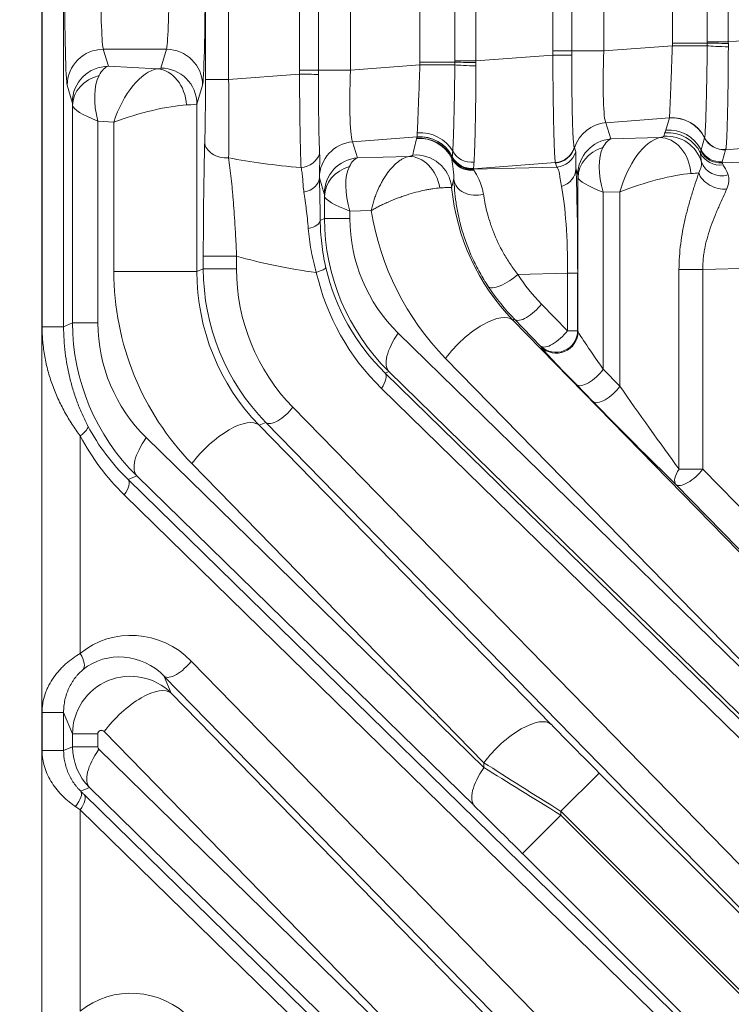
# Model space of a CAD drawing. Header units: millimetres. Extents: x 4 to 836, y 5 to 589.
# Tile 141 of 163: x 745 to 754, y 266 to 279. Entities that reach past the tile are written whole.
import ezdxf

# ---------------------------------------------------------------- set-up
doc = ezdxf.new("R2010")
doc.units = ezdxf.units.MM
doc.layers.add('1', color=7, linetype='Continuous', true_color=0xffffff)
doc.styles.add('ideas_simplex', font='simplex.shx')
doc.dimstyles.get("Standard").update_dxf_attribs({"dimtxt": 0.18, "dimasz": 0.18, "dimexe": 0.18, "dimexo": 0.0625, "dimgap": 0.09, "dimtad": 0, "dimtih": 1, "dimtoh": 1, "dimdec": 4, "dimzin": 0, "dimdsep": 46, "dimtxsty": 'Standard', "dimcen": 0.09, "dimadec": 0, "dimazin": 0, "dimtfac": 1, "dimtdec": 4, "dimtofl": 0, "dimtmove": 0, "dimatfit": 3, "dimfxl": 1, "dimtolj": 1, "dimtzin": 0, "dimarcsym": 0})

# ---------------------------------------------------------------- blocks, each defined once
blk = doc.blocks.new('_U3')
at = {"layer": '1', "color": 152, "lineweight": 13}
for p, q in [((707.442812, 308.75902), (787.573916, 308.75902)), ((726.830256, 256.097779), (787.573916, 256.097779))]:
    blk.add_line(p, q, dxfattribs=at)
at = {"layer": '1', "color": 27, "lineweight": 13}
blk.add_line((785.573916, 256.097779), (785.573916, 308.75902), dxfattribs=at)
at = {"layer": '1', "color": 87, "lineweight": 25}
for p, q in [((784.073916, 289.5309), (778.448916, 289.5309)), ((778.448916, 289.5309), (778.448916, 288.0309)), ((784.073916, 288.0309), (784.073916, 289.5309)), ((778.448916, 276.8259), (778.448916, 275.3259)), ((784.073916, 275.3259), (784.073916, 276.8259)), ((778.448916, 275.3259), (784.073916, 275.3259))]:
    blk.add_line(p, q, dxfattribs=at)
at = {"layer": '1', "color": 27, "lineweight": 18}
for points in [[(785.573916, 308.75902), (786.102897, 305.759022), (785.044935, 305.759018)], [(785.573916, 256.097779), (785.044935, 259.097777), (786.102897, 259.097781)]]:
    blk.add_solid(points, dxfattribs=at)
at = {"layer": '1', "color": 87, "linetype": 'Continuous', "lineweight": 25, "char_height": 3, "attachment_point": 7, "rotation": 90, "line_spacing_factor": 1.204819, "style": 'ideas_simplex'}
for s, insert in [('\\W1.2097;52,7', (776.607916, 276.7734)), ('\\W1.2097;2.07', (783.920416, 276.7734))]:
    blk.add_mtext(s, dxfattribs=dict(at, insert=insert))
blk = doc.blocks.new('_U7')
at = {"layer": '1', "color": 152, "lineweight": 13}
for p, q in [((727.832774, 357.09793), (811.109585, 357.09793)), ((708.853977, 241.643112), (811.109585, 241.643112))]:
    blk.add_line(p, q, dxfattribs=at)
at = {"layer": '1', "color": 27, "lineweight": 13}
blk.add_line((809.109585, 241.643112), (809.109585, 357.09793), dxfattribs=at)
at = {"layer": '1', "color": 87, "lineweight": 25}
for p, q in [((807.609585, 306.473021), (801.984585, 306.473021)), ((801.984585, 306.473021), (801.984585, 304.973021)), ((807.609585, 304.973021), (807.609585, 306.473021)), ((801.984585, 293.768021), (801.984585, 292.268021)), ((807.609585, 292.268021), (807.609585, 293.768021)), ((801.984585, 292.268021), (807.609585, 292.268021))]:
    blk.add_line(p, q, dxfattribs=at)
at = {"layer": '1', "color": 27, "lineweight": 18}
for points in [[(809.109585, 357.09793), (809.638566, 354.097932), (808.580604, 354.097928)], [(809.109585, 241.643112), (808.580604, 244.64311), (809.638566, 244.643114)]]:
    blk.add_solid(points, dxfattribs=at)
at = {"layer": '1', "color": 87, "linetype": 'Continuous', "lineweight": 25, "char_height": 3, "attachment_point": 7, "rotation": 90, "line_spacing_factor": 1.204819, "style": 'ideas_simplex'}
for s, insert in [('\\W1.1692;115,5', (800.143585, 292.230521)), ('\\W1.2097;4.55', (807.456085, 293.715521))]:
    blk.add_mtext(s, dxfattribs=dict(at, insert=insert))

msp = doc.modelspace()

# ---------------------------------------------------------------- linework, layer by layer
at = {"layer": '1', "color": 143, "linetype": 'Continuous', "lineweight": 13}
for p, q in [((744.815, 257.874), (744.815, 355.321)), ((744.819, 274.881), (744.819, 338.314)), ((745.118, 338.314), (745.118, 274.881)), ((747.081, 278.3), (747.081, 285.896)), ((747.402, 285.896), (747.402, 278.3)), ((748.383, 278.43), (748.383, 285.766)), ((748.647, 285.766), (748.647, 278.43)), ((749.088, 285.766), (749.088, 278.43)), ((750.049, 278.54), (750.049, 285.655)), ((750.533, 278.558), (750.533, 285.637)), ((750.824, 285.637), (750.824, 278.558)), ((751.889, 278.695), (751.889, 285.501)), ((752.154, 285.501), (752.154, 278.695)), ((752.594, 285.501), (752.594, 278.695)), ((753.543, 278.804), (753.543, 285.392)), ((754.027, 278.822), (754.027, 285.374)), ((754.317, 285.374), (754.317, 278.822)), ((754.027, 278.804), (753.543, 278.804)), ((754.027, 278.822), (754.317, 278.822)), ((754.317, 278.822), (755.395, 278.904)), ((745.667, 278.718), (745.738, 278.483)), ((746.541, 278.718), (745.667, 278.718)), ((746.463, 278.458), (746.541, 278.718)), ((750.824, 278.558), (751.889, 278.639)), ((751.889, 278.695), (752.154, 278.695)), ((752.594, 278.695), (752.154, 278.695)), ((752.594, 278.695), (753.543, 278.766)), ((749.088, 278.43), (750.049, 278.503)), ((750.049, 278.54), (750.533, 278.54)), ((750.533, 278.558), (750.824, 278.558)), ((745.738, 278.483), (746.414, 278.446)), ((747.402, 278.3), (748.382, 278.374)), ((748.383, 278.43), (748.647, 278.43)), ((748.647, 278.43), (749.088, 278.43)), ((747.402, 278.3), (747.081, 278.3)), ((745.238, 277.985), (745.168, 278.22)), ((747.04, 278.22), (746.963, 277.96)), ((746.963, 277.96), (746.963, 275.645)), ((745.242, 274.933), (745.242, 277.94)), ((745.592, 277.722), (745.592, 274.933)), ((745.813, 277.71), (745.592, 277.722)), ((745.813, 275.645), (745.813, 277.71)), ((753.503, 277.77), (752.624, 277.703)), ((752.624, 277.703), (752.693, 277.479)), ((753.453, 277.6), (753.502, 277.768)), ((753.427, 277.514), (753.441, 277.565)), ((750.01, 277.506), (749.118, 277.439)), ((749.118, 277.439), (749.185, 277.218)), ((752.693, 277.479), (753.371, 277.497)), ((753.94, 277.326), (753.989, 277.493)), ((755.43, 277.416), (754.281, 277.329)), ((752.188, 277.354), (752.205, 277.298)), ((754.281, 277.329), (754.233, 277.162)), ((749.185, 277.218), (749.897, 277.236)), ((751.924, 277.151), (750.789, 277.065)), ((751.943, 277.089), (751.926, 277.145)), ((754.229, 277.149), (755.502, 277.183)), ((750.787, 277.058), (751.943, 277.089)), ((752.234, 276.982), (752.209, 277.063)), ((748.726, 276.721), (748.659, 276.942)), ((752.237, 274.814), (752.237, 276.944)), ((752.818, 276.746), (752.587, 276.74)), ((752.587, 276.74), (752.587, 274.292)), ((752.818, 274.057), (752.818, 276.746)), ((748.73, 276.377), (748.73, 276.683)), ((749.374, 276.487), (749.08, 276.479)), ((749.08, 276.479), (749.08, 276.377)), ((748.669, 276.352), (748.73, 276.377)), ((748.73, 276.377), (749.08, 276.377)), ((747.051, 275.858), (747.511, 275.858)), ((747.051, 275.682), (747.051, 275.858)), ((747.511, 275.858), (747.511, 275.682)), ((746.963, 275.645), (745.813, 275.645)), ((746.963, 275.645), (747.051, 275.682)), ((747.511, 275.682), (747.051, 275.682)), ((753.635, 272.912), (753.635, 275.671)), ((753.635, 275.671), (753.963, 275.671)), ((755.651, 275.715), (753.963, 275.671)), ((753.963, 275.671), (753.963, 272.912)), ((752.092, 275.621), (751.404, 275.603)), ((752.092, 274.826), (752.092, 275.621)), ((752.092, 275.621), (752.232, 275.621)), ((752.232, 275.621), (752.232, 274.826)), ((751.732, 275.195), (752.092, 274.826)), ((751.36, 274.983), (751.335, 274.972)), ((751.335, 274.972), (755.305, 270.909)), ((751.72, 274.614), (751.36, 274.983)), ((744.819, 274.881), (745.118, 274.881)), ((745.118, 274.881), (745.242, 274.933)), ((745.242, 274.933), (745.592, 274.933)), ((752.092, 274.826), (752.232, 274.826)), ((752.232, 274.826), (752.237, 274.814)), ((749.749, 274.792), (755.45, 269.224)), ((751.725, 274.602), (751.72, 274.614)), ((755.45, 269.28), (750.405, 274.442)), ((752.587, 274.292), (752.818, 274.057)), ((749.619, 274.261), (749.568, 274.24)), ((749.568, 274.24), (758.204, 265.806)), ((755.319, 268.694), (749.619, 274.261)), ((758.152, 265.594), (749.516, 274.028)), ((752.446, 273.844), (752.215, 274.08)), ((748.289, 273.768), (758.152, 263.675)), ((747.917, 273.556), (747.823, 273.518)), ((747.823, 273.518), (751.865, 269.381)), ((757.78, 263.463), (747.917, 273.556)), ((745.348, 273.37), (745.348, 270.362)), ((746.261, 273.347), (750.935, 268.782)), ((750.935, 268.851), (746.893, 272.987)), ((746.131, 272.817), (746.009, 272.766)), ((750.805, 268.252), (746.131, 272.817)), ((753.635, 272.912), (753.963, 272.912)), ((753.963, 272.912), (755.651, 271.184)), ((746.009, 272.766), (758.204, 260.856)), ((755.279, 270.972), (753.591, 272.7)), ((758.152, 260.644), (745.957, 272.554)), ((746.883, 270.257), (755.08, 261.869)), ((754.708, 261.657), (746.511, 270.045)), ((746.511, 270.045), (746.608, 269.811)), ((746.608, 269.811), (751.865, 264.432)), ((744.819, 269.547), (745.118, 269.547)), ((744.819, 269.021), (744.819, 269.547)), ((745.242, 269.249), (745.118, 269.547)), ((745.118, 269.547), (745.118, 269.021)), ((745.242, 269.249), (745.592, 269.249)), ((745.242, 269.072), (745.242, 269.249)), ((745.592, 269.249), (745.592, 269.072)), ((750.935, 263.901), (745.678, 269.281)), ((744.819, 269.021), (745.118, 269.021)), ((745.118, 269.021), (745.242, 269.072)), ((745.242, 269.072), (745.592, 269.072)), ((745.607, 269.037), (750.935, 263.832)), ((750.935, 268.782), (750.935, 268.851)), ((752.531, 268.708), (752.001, 268.178)), ((752.531, 268.708), (757.788, 263.451)), ((745.476, 268.507), (745.354, 268.456)), ((750.805, 263.302), (745.476, 268.507)), ((753.535, 260.203), (745.348, 268.199)), ((745.348, 268.199), (745.348, 265.412)), ((752.001, 268.178), (752.001, 268.123)), ((758.083, 262.096), (752.001, 268.178)), ((751.471, 267.593), (752.001, 268.123)), ((752.001, 268.123), (758.083, 262.041)), ((758.212, 260.851), (751.471, 267.593))]:
    msp.add_line(p, q, dxfattribs=at)
at = {"layer": '1', "color": 143, "linetype": 'Continuous', "lineweight": 18}
msp.add_line((745.4, 268.411), (753.587, 260.415), dxfattribs=at)
at = {"layer": '1', "color": 143, "linetype": 'Continuous', "lineweight": 13}
for centre, major_axis, ratio, start_param, end_param in [((745.171, 279.714), (0, -1.5), 0.026186, 4.712389, 6.195919), ((745.671, 279.714), (0, -1), 0.039279, 4.712389, 6.195919), ((746.537, 279.714), (0, -1), 0.039279, 0.087266, 1.570796), ((747.037, 279.714), (0, -1.5), 0.026186, 0.087266, 1.570796), ((754.296, 278.804), (-0.3, 0.002), 0.014605, 0.454447, 1.641843), ((745.667, 278.22), (-0.479, -0.143), 0.995856, 4.422707, 5.991222), ((746.541, 278.22), (-0.479, 0.143), 0.995856, 3.433556, 5.002071), ((751.868, 278.639), (-0.3, 0.004), 0.000932, 3.454247, 4.642582), ((752.668, 278.706), (-0.038, -1.006), 0.073389, 4.726012, 6.204078), ((753.578, 278.766), (-0.5, -0.001), 0.000077, 3.59751, 4.782202), ((754.296, 278.767), (-0.3, 0.006), 0.044184, 0.456381, 1.644893), ((750.084, 278.503), (0.5, 0.001), 0.000077, 0.455917, 1.640609), ((750.803, 278.54), (-0.3, 0.002), 0.014605, 0.454447, 1.641843), ((750.802, 278.503), (-0.3, 0.006), 0.044184, 0.456381, 1.644893), ((745.738, 277.985), (0.479, 0.143), 0.995856, 1.281115, 2.84963), ((745.737, 277.736), (-0.025, -0.75), 0.344332, 3.237443, 3.751994), ((746.213, 277.71), (-0.306, -0.723), 0.478289, 3.414946, 4.911933), ((746.213, 278.459), (-0.25, 0), 0.087489, 2.505603, 3.115413), ((746.414, 277.948), (0.059, -0.497), 0.802499, 1.475989, 2.994994), ((746.463, 277.96), (0.479, -0.143), 0.995856, 0.291963, 1.860478), ((748.362, 278.374), (-0.3, 0.004), 0.000932, 3.454247, 4.642582), ((749.162, 278.441), (-0.038, -1.006), 0.073389, 4.726012, 6.204078), ((745.741, 277.94), (0.499, 0.022), 0.864178, 1.798159, 3.089547), ((745.991, 277.722), (-0.254, 0.751), 0.483887, 0.426364, 1.4088), ((747.05, 278.304), (0, 1.203), 0.026128, 3.902605, 4.709108), ((747.349, 278.304), (-0.023, 1.503), 0.034806, 3.902736, 4.709239), ((745.237, 277.736), (0, 0.25), 0.031404, 5.663725, 6.178276), ((746.213, 277.961), (-0.75, 0), 0.029163, 2.505603, 3.115413), ((745.991, 277.722), (-0.749, 0.229), 0.170757, 0.078247, 1.060683), ((746.213, 277.71), (-0.749, -0.207), 0.157833, 3.733955, 5.230942), ((752.665, 277.207), (-0.478, -0.146), 0.996014, 4.49794, 5.68434), ((753.543, 277.271), (-0.48, 0.14), 0.995643, 3.889417, 5.075773), ((753.543, 277.273), (-0.479, 0.144), 0.995612, 3.899122, 5.085129), ((750.06, 277.094), (0.499, -0.036), 0.938818, 0.547264, 1.733597), ((753.482, 277.068), (0.48, -0.14), 0.995643, 0.730359, 1.93418), ((753.494, 277.104), (-0.48, 0.14), 0.995643, 3.889373, 5.075773), ((747.371, 277.433), (0.3, -0.008), 0.722159, 3.179445, 4.834687), ((749.158, 276.942), (0.478, 0.146), 0.996014, 1.356348, 2.843741), ((753.454, 277.605), (-2.573, -3.534), 0.711936, 5.221056, 5.279013), ((750.044, 276.988), (0.484, -0.124), 0.995743, 0.710839, 1.90235), ((750.045, 276.991), (0.482, -0.133), 0.995688, 0.731205, 1.92025), ((750.051, 277.01), (0.485, -0.123), 0.995093, 0.714697, 1.900657), ((750.051, 277.009), (0.481, -0.135), 0.995673, 0.739027, 1.924991), ((752.734, 276.982), (0.478, 0.146), 0.996014, 1.356348, 2.843741), ((752.733, 276.733), (-0.012, 0.75), 0.344743, 0.106674, 0.57782), ((753.217, 276.746), (-0.267, -0.744), 0.48275, 3.43054, 4.884123), ((753.177, 277.494), (-0.25, -0.021), 0.087194, 2.455026, 3.10824), ((753.412, 277), (-0.093, 0.491), 0.77245, 4.566424, 6.145514), ((753.467, 277.018), (0.48, -0.14), 0.995643, 0.571952, 1.93418), ((754.257, 277.628), (-0.292, 0.068), 0.995069, 0.693593, 1.88023), ((754.257, 277.627), (-0.288, 0.084), 0.995643, 0.74778, 1.93418), ((754.258, 277.629), (-0.297, 0.044), 0.993716, 0.611983, 1.798874), ((749.991, 276.758), (0.49, -0.101), 0.995869, 0.303204, 1.855151), ((750.769, 277.435), (-0.299, 0.017), 0.935903, 0.533754, 1.720236), ((751.899, 277.449), (-0.268, -0.136), 0.995564, 1.18467, 2.373815), ((751.902, 277.443), (-0.287, -0.088), 0.996014, 1.356348, 2.542747), ((751.919, 277.387), (-0.287, -0.088), 0.996014, 1.356348, 2.542747), ((752.737, 276.944), (0.499, 0.024), 0.878584, 1.845316, 3.086754), ((752.987, 276.74), (-0.292, 0.731), 0.480074, 0.398667, 1.381103), ((754.203, 277.412), (-0.298, -0.034), 0.982269, 0.338228, 1.604787), ((754.204, 277.447), (-0.284, 0.098), 0.995471, 0.795333, 1.981733), ((754.208, 277.46), (-0.288, 0.084), 0.995643, 0.74778, 1.93418), ((751.271, 278.6), (-5.474, -0.489), 0.272631, 0.761648, 0.99519), ((748.374, 277.34), (-0.299, -0.018), 0.865443, 1.618775, 2.80586), ((749.226, 276.721), (0.478, 0.146), 0.996014, 1.356348, 2.843741), ((749.225, 276.472), (-0.012, 0.75), 0.344743, 0.106674, 0.57782), ((749.938, 276.74), (0.095, -0.491), 0.78085, 1.54186, 3.001624), ((750.761, 277.34), (0.3, 0.007), 0.98984, 3.578323, 4.803505), ((750.761, 277.346), (0.3, -0.013), 0.991805, 3.647782, 4.860853), ((750.763, 277.356), (0.288, -0.085), 0.995635, 3.891813, 5.078213), ((750.765, 277.367), (0.298, -0.033), 0.992902, 3.718241, 4.90519), ((750.765, 277.366), (0.298, -0.037), 0.993647, 3.731323, 4.918266), ((750.764, 277.363), (-0.288, 0.083), 0.995657, 0.743635, 1.930035), ((754.234, 277.244), (-0.296, -0.051), 0.915327, 0.125659, 1.692709), ((749.229, 276.683), (0.499, 0.024), 0.878584, 1.845316, 3.086754), ((749.479, 276.479), (-0.292, 0.731), 0.480074, 0.398667, 1.381103), ((751.909, 277.063), (-0.3, -0.013), 0.858349, 1.869708, 3.09055), ((752.176, 275.595), (-0.001, -1.801), 0.031454, 1.585671, 2.524386), ((753.217, 276.746), (-0.749, -0.223), 0.167328, 3.77126, 5.224842), ((753.217, 276.998), (-0.75, -0.02), 0.029238, 2.461402, 2.739118), ((754.184, 277.008), (-0.275, 0.121), 0.688049, 0.568972, 2.263536), ((748.358, 276.945), (-0.3, -0.008), 0.714578, 1.843542, 3.104165), ((748.662, 278.441), (0, -1.504), 0.026223, 6.177312, 6.197691), ((753.495, 277.109), (-2.322, -3.107), 0.675351, 5.232963, 5.26677), ((750.819, 276.943), (0.3, 0.008), 0.813973, 3.187775, 5.062913), ((752.233, 276.733), (0, -0.25), 0.031454, 2.568107, 3.039253), ((752.987, 276.74), (-0.749, 0.213), 0.16115, 0.071877, 1.054313), ((753.415, 277.076), (-0.564, 2.949), 0.978608, 1.475754, 2.162892), ((751.876, 275.595), (-0.01, -1.501), 0.144199, 1.589559, 2.528275), ((748.725, 276.472), (0, -0.25), 0.031454, 2.568107, 3.039253), ((749.479, 276.479), (-0.749, 0.213), 0.16115, 0.071877, 1.054313), ((753.015, 277.076), (-0.71, 3.685), 0.98281, 1.54144, 2.162404), ((748.369, 276.352), (-0.3, -0.004), 0.431916, 2.030565, 3.112565), ((751.768, 276.394), (-2.979, -0.605), 0.986374, 6.085419, 6.870533), ((751.368, 276.394), (-2.243, -0.46), 0.981792, 6.084484, 6.869598), ((750.472, 278.6), (-5.359, -0.61), 0.555322, 0.923637, 1.154563), ((749.504, 275.621), (-0.71, 3.685), 0.98281, 1.377289, 2.162404), ((749.903, 275.621), (-0.564, 2.949), 0.978608, 1.377778, 2.162892), ((750.008, 275.665), (-0.57, 2.947), 0.984491, 1.376954, 2.162069), ((750.168, 275.665), (-0.511, 2.653), 0.98281, 1.377289, 2.162404), ((748.455, 275.632), (0.292, 0.067), 0.139135, 5.25878, 6.254992), ((751.73, 276.378), (-2.996, -0.616), 0.97997, 0.022016, 0.586215), ((751.89, 276.378), (-3.29, -0.675), 0.981792, 0.022214, 0.586413), ((751.244, 275.603), (0.251, 0.165), 0.326637, 3.170991, 5.174313), ((753.611, 277.091), (-0.511, 2.653), 0.98281, 1.967326, 2.162404), ((753.452, 277.091), (-0.57, 2.947), 0.984491, 1.966991, 2.162069), ((751.572, 275.195), (0.215, 0.21), 0.402972, 3.170199, 5.103517), ((750.805, 274.442), (-0.536, -0.524), 0.402972, 3.170199, 5.103517), ((748.28, 274.949), (-2.979, -0.605), 0.986374, 6.085419, 6.870533), ((747.88, 274.949), (-2.243, -0.46), 0.981792, 6.084484, 6.869598), ((751.932, 274.826), (-0.277, -0.115), 0.997667, 0.393526, 2.748067), ((751.932, 274.826), (-0.215, -0.21), 0.402972, 0.028606, 1.961924), ((750.149, 274.792), (0.524, 0.537), 0.410893, 1.952429, 3.112876), ((751.937, 274.814), (-0.277, -0.115), 0.997667, 0.393526, 2.748067), ((752.987, 273.766), (-0.75, 1.051), 0.017505, 0.050704, 1.03314), ((752.775, 273.553), (-1.05, 1.051), 0.01851, 0.0447, 1.027137), ((752.427, 274.292), (-0.215, -0.21), 0.402972, 0.028606, 1.961924), ((749.356, 274.028), (0.21, 0.215), 0.410893, 5.094022, 6.254469), ((752.658, 274.057), (-0.215, -0.21), 0.402972, 0.028606, 1.961924), ((753.217, 273.53), (-0.75, 1.051), 0.017505, 1.03314, 2.186692), ((748.129, 273.768), (0.215, 0.21), 0.402972, 3.170199, 5.103517), ((753.005, 273.318), (-1.05, 1.051), 0.01851, 1.027137, 2.180688), ((745.188, 273.37), (-0.265, -0.14), 0.281662, 2.061936, 3.112164), ((748.171, 274.904), (-2.996, -0.616), 0.97997, 0.277347, 0.586215), ((747.293, 272.987), (-0.536, -0.524), 0.402972, 3.170199, 5.103517), ((748.331, 274.904), (-3.29, -0.675), 0.981792, 0.277545, 0.586413), ((746.661, 273.347), (0.524, 0.537), 0.410893, 1.952429, 3.112876), ((753.803, 272.912), (-0.209, -0.215), 0.433312, 5.112171, 6.254136), ((753.803, 272.912), (0.215, 0.21), 0.402972, 3.170199, 5.103517), ((745.797, 272.554), (-0.21, -0.215), 0.410893, 1.952429, 3.112876), ((746.094, 269.509), (-0.922, 0.663), 0.956601, 4.531368, 6.04417), ((745.188, 270.362), (-0.193, 0.23), 0.434741, 3.213233, 4.362835), ((745.934, 269.509), (-0.674, 0.495), 0.940695, 4.534045, 6.046848), ((746.724, 270.257), (0.215, 0.21), 0.402972, 3.170199, 5.103517), ((746.042, 269.247), (-0.784, 0.164), 0.997285, 4.133421, 6.487962), ((746.078, 269.281), (-0.536, -0.524), 0.402972, 3.170199, 5.103517), ((751.335, 268.851), (-0.536, -0.524), 0.402972, 3.170199, 5.103517), ((752.531, 268.754), (-1.25, 1.251), 0.01851, 1.027137, 1.589317), ((745.642, 269.247), (-0.0419, 0.0301), 0.956601, 4.531368, 6.88591), ((746.042, 269.072), (-0.795, -0.091), 0.999179, 6.169152, 6.954266), ((746.006, 269.037), (-0.524, -0.537), 0.410893, 5.094022, 6.254469), ((745.642, 269.072), (-0.0499, -0.0102), 0.981792, 6.084484, 6.869598), ((752.001, 268.224), (-2, 1.25), 0.016642, 1.019021, 1.581201), ((751.335, 268.782), (0.524, 0.537), 0.410893, 1.952429, 3.112876), ((752.001, 268.077), (-2, 1.25), 0.016642, 4.722794, 5.284974), ((745.142, 268.244), (0.21, 0.214), 0.353168, 5.045722, 6.255202), ((745.027, 268.806), (-0.7, 0.7), 0.01851, 2.075625, 2.151497), ((745.188, 268.199), (0.21, 0.215), 0.410893, 5.094022, 6.254469), ((744.815, 268.594), (-1, 0.7), 0.017395, 2.069287, 2.145159), ((751.471, 267.546), (-1.25, 1.251), 0.01851, 4.730909, 5.29309), ((746.094, 264.559), (-0.922, 0.663), 0.956601, 4.531368, 6.04417)]:
    msp.add_ellipse(centre, major_axis=major_axis, ratio=ratio, start_param=start_param, end_param=end_param, dxfattribs=at)
for points in [[(753.543, 278.766), (753.543, 278.779), (753.543, 278.791), (753.543, 278.804)], [(754.027, 278.804), (754.027, 278.81), (754.027, 278.816), (754.027, 278.822)], [(754.027, 278.767), (754.027, 278.779), (754.027, 278.792), (754.027, 278.804)], [(754.317, 278.822), (754.318, 278.815), (754.318, 278.807), (754.318, 278.799)], [(754.318, 278.799), (754.318, 278.784), (754.318, 278.769), (754.318, 278.753)], [(751.889, 278.639), (751.889, 278.657), (751.889, 278.676), (751.889, 278.695)], [(752.154, 278.695), (752.154, 278.675), (752.154, 278.655), (752.153, 278.635)], [(750.049, 278.503), (750.049, 278.515), (750.049, 278.528), (750.049, 278.54)], [(750.533, 278.54), (750.533, 278.546), (750.533, 278.552), (750.533, 278.558)], [(750.533, 278.503), (750.533, 278.515), (750.533, 278.528), (750.533, 278.54)], [(750.824, 278.558), (750.824, 278.551), (750.824, 278.543), (750.824, 278.536)], [(750.824, 278.536), (750.824, 278.52), (750.824, 278.505), (750.824, 278.49)], [(748.382, 278.374), (748.383, 278.393), (748.383, 278.411), (748.383, 278.43)], [(748.647, 278.43), (748.647, 278.41), (748.647, 278.39), (748.647, 278.37)], [(753.502, 277.768), (753.502, 277.768), (753.502, 277.769), (753.503, 277.77)], [(750.01, 277.506), (750.01, 277.51), (750.011, 277.524), (750.012, 277.548), (750.012, 277.562)], [(753.441, 277.565), (753.443, 277.571), (753.447, 277.582), (753.451, 277.594), (753.453, 277.6)], [(750.004, 277.484), (750.004, 277.485), (750.005, 277.487), (750.005, 277.488)], [(750.005, 277.488), (750.006, 277.494), (750.008, 277.5), (750.01, 277.506)], [(750.01, 277.506), (750.01, 277.506), (750.01, 277.506), (750.01, 277.506)], [(753.989, 277.494), (753.989, 277.495), (753.989, 277.495), (753.99, 277.496)], [(753.989, 277.493), (753.989, 277.493), (753.989, 277.494), (753.989, 277.494)], [(750.497, 277.233), (750.498, 277.239), (750.5, 277.257), (750.502, 277.288), (750.503, 277.307)], [(752.186, 277.361), (752.186, 277.359), (752.187, 277.356), (752.188, 277.354)], [(753.932, 277.283), (753.932, 277.296), (753.934, 277.306), (753.936, 277.314)], [(753.936, 277.314), (753.938, 277.318), (753.939, 277.322), (753.94, 277.326)], [(754.282, 277.33), (754.282, 277.33), (754.281, 277.329), (754.281, 277.329)], [(754.282, 277.332), (754.282, 277.331), (754.282, 277.331), (754.282, 277.33)], [(750.492, 277.208), (750.492, 277.21), (750.492, 277.211), (750.493, 277.213)], [(750.493, 277.213), (750.493, 277.216), (750.494, 277.22), (750.495, 277.223)], [(750.495, 277.223), (750.495, 277.225), (750.496, 277.227), (750.497, 277.23)], [(750.497, 277.232), (750.497, 277.232), (750.497, 277.233), (750.497, 277.233)], [(750.497, 277.23), (750.497, 277.23), (750.497, 277.231), (750.497, 277.232)], [(751.926, 277.145), (751.925, 277.147), (751.925, 277.149), (751.924, 277.151)], [(754.233, 277.162), (754.231, 277.158), (754.23, 277.153), (754.229, 277.149)], [(754.229, 277.149), (754.232, 277.143), (754.238, 277.133), (754.246, 277.12)], [(750.789, 277.065), (750.788, 277.063), (750.787, 277.061), (750.787, 277.058)], [(750.787, 277.058), (750.788, 277.056), (750.79, 277.053), (750.793, 277.05)], [(750.79, 277.069), (750.79, 277.067), (750.789, 277.066), (750.789, 277.065)], [(750.793, 277.05), (750.794, 277.048), (750.794, 277.047), (750.795, 277.045)]]:
    msp.add_open_spline(points, degree=3, dxfattribs=at)
for points, knots in [([(751.924, 277.151), (751.923, 277.153), (751.923, 277.155), (751.922, 277.162), (751.921, 277.165), (751.92, 277.178), (751.919, 277.188), (751.916, 277.225), (751.914, 277.257), (751.912, 277.308), (751.911, 277.319), (751.91, 277.342), (751.909, 277.377), (751.907, 277.441), (751.905, 277.5), (751.903, 277.562), (751.902, 277.594), (751.9, 277.697), (751.899, 277.771), (751.896, 277.888), (751.896, 277.928), (751.895, 277.99), (751.895, 278.011), (751.894, 278.053), (751.894, 278.075), (751.892, 278.183), (751.891, 278.271), (751.89, 278.407), (751.89, 278.453), (751.889, 278.522), (751.889, 278.546), (751.889, 278.592), (751.889, 278.616), (751.889, 278.639)], [0, 0, 0, 0, 0.03125, 0.03125, 0.0625, 0.0625, 0.125, 0.125, 0.25, 0.25, 0.28125, 0.28125, 0.3125, 0.375, 0.4375, 0.4375, 0.5, 0.5, 0.625, 0.625, 0.6875, 0.6875, 0.71875, 0.71875, 0.75, 0.75, 0.875, 0.875, 0.9375, 0.9375, 0.96875, 0.96875, 1, 1, 1, 1]), ([(752.153, 278.635), (752.153, 278.615), (752.153, 278.595), (752.153, 278.556), (752.153, 278.536), (752.153, 278.477), (752.152, 278.438), (752.152, 278.323), (752.153, 278.248), (752.153, 278.156), (752.153, 278.138), (752.154, 278.102), (752.154, 278.049), (752.155, 277.997), (752.156, 277.898), (752.158, 277.835), (752.161, 277.719), (752.162, 277.666), (752.165, 277.595), (752.166, 277.573), (752.168, 277.541), (752.168, 277.531), (752.169, 277.512), (752.17, 277.503), (752.173, 277.458), (752.175, 277.43), (752.179, 277.396), (752.18, 277.387), (752.182, 277.375), (752.183, 277.372), (752.184, 277.366), (752.185, 277.363), (752.186, 277.361)], [0, 0, 0, 0, 0.03125, 0.03125, 0.0625, 0.0625, 0.125, 0.125, 0.25, 0.25, 0.28125, 0.28125, 0.3125, 0.375, 0.375, 0.5, 0.5, 0.625, 0.625, 0.6875, 0.6875, 0.71875, 0.71875, 0.75, 0.75, 0.875, 0.875, 0.9375, 0.9375, 0.96875, 0.96875, 1, 1, 1, 1]), ([(753.503, 277.77), (753.503, 277.775), (753.504, 277.786), (753.505, 277.811), (753.506, 277.821), (753.507, 277.837), (753.507, 277.843), (753.508, 277.856), (753.508, 277.862), (753.509, 277.897), (753.511, 277.929), (753.513, 277.985), (753.514, 278.004), (753.515, 278.036), (753.516, 278.046), (753.517, 278.068), (753.517, 278.08), (753.519, 278.137), (753.521, 278.186), (753.524, 278.251), (753.524, 278.264), (753.525, 278.291), (753.526, 278.305), (753.528, 278.347), (753.529, 278.375), (753.532, 278.461), (753.534, 278.52), (753.537, 278.611), (753.538, 278.642), (753.541, 278.704), (753.542, 278.735), (753.543, 278.766)], [0, 0, 0, 0, 0.125, 0.125, 0.1875, 0.1875, 0.21875, 0.21875, 0.25, 0.25, 0.375, 0.375, 0.4375, 0.4375, 0.46875, 0.46875, 0.5, 0.5, 0.625, 0.625, 0.65625, 0.65625, 0.6875, 0.6875, 0.75, 0.75, 0.875, 0.875, 0.9375, 0.9375, 1, 1, 1, 1]), ([(753.99, 277.496), (753.991, 277.504), (753.993, 277.519), (753.996, 277.552), (753.996, 277.564), (753.998, 277.586), (753.998, 277.593), (753.999, 277.609), (754, 277.618), (754.002, 277.662), (754.004, 277.703), (754.006, 277.774), (754.007, 277.799), (754.009, 277.852), (754.01, 277.88), (754.012, 277.967), (754.014, 278.029), (754.016, 278.129), (754.017, 278.163), (754.018, 278.216), (754.018, 278.234), (754.019, 278.27), (754.019, 278.288), (754.021, 278.379), (754.022, 278.454), (754.024, 278.57), (754.025, 278.609), (754.026, 278.687), (754.026, 278.727), (754.027, 278.767)], [0, 0, 0, 0, 0.125, 0.125, 0.1875, 0.1875, 0.21875, 0.21875, 0.25, 0.25, 0.375, 0.375, 0.4375, 0.4375, 0.5, 0.5, 0.625, 0.625, 0.6875, 0.6875, 0.71875, 0.71875, 0.75, 0.75, 0.875, 0.875, 0.9375, 0.9375, 1, 1, 1, 1]), ([(754.318, 278.753), (754.318, 278.665), (754.317, 278.577), (754.316, 278.449), (754.316, 278.406), (754.315, 278.343), (754.315, 278.323), (754.315, 278.281), (754.315, 278.26), (754.313, 278.158), (754.312, 278.08), (754.31, 277.97), (754.309, 277.934), (754.308, 277.882), (754.308, 277.864), (754.307, 277.831), (754.307, 277.814), (754.305, 277.733), (754.303, 277.674), (754.3, 277.595), (754.299, 277.57), (754.297, 277.524), (754.296, 277.502), (754.293, 277.442), (754.291, 277.41), (754.288, 277.372), (754.287, 277.362), (754.285, 277.348), (754.284, 277.345), (754.283, 277.338), (754.283, 277.335), (754.282, 277.332)], [0, 0, 0, 0, 0.125, 0.125, 0.1875, 0.1875, 0.21875, 0.21875, 0.25, 0.25, 0.375, 0.375, 0.4375, 0.4375, 0.46875, 0.46875, 0.5, 0.5, 0.625, 0.625, 0.6875, 0.6875, 0.75, 0.75, 0.875, 0.875, 0.9375, 0.9375, 0.96875, 0.96875, 1, 1, 1, 1]), ([(750.012, 277.562), (750.013, 277.58), (750.014, 277.601), (750.016, 277.638), (750.017, 277.651), (750.018, 277.679), (750.019, 277.694), (750.021, 277.741), (750.022, 277.775), (750.024, 277.83), (750.025, 277.849), (750.026, 277.889), (750.027, 277.909), (750.03, 277.972), (750.031, 278.015), (750.034, 278.084), (750.035, 278.107), (750.037, 278.154), (750.037, 278.178), (750.04, 278.251), (750.044, 278.35), (750.047, 278.451), (750.049, 278.503)], [0, 0, 0, 0, 0.125, 0.125, 0.1875, 0.1875, 0.25, 0.25, 0.375, 0.375, 0.4375, 0.4375, 0.5, 0.5, 0.625, 0.625, 0.6875, 0.6875, 0.75, 0.75, 0.875, 1, 1, 1, 1]), ([(750.503, 277.307), (750.505, 277.33), (750.508, 277.384), (750.511, 277.455), (750.513, 277.514), (750.513, 277.535), (750.515, 277.578), (750.516, 277.601), (750.518, 277.671), (750.519, 277.72), (750.521, 277.8), (750.522, 277.827), (750.523, 277.883), (750.524, 277.911), (750.525, 277.998), (750.527, 278.058), (750.528, 278.15), (750.529, 278.181), (750.53, 278.244), (750.53, 278.276), (750.531, 278.373), (750.532, 278.438), (750.533, 278.503)], [0, 0, 0, 0, 0.125, 0.25, 0.25, 0.3125, 0.3125, 0.375, 0.375, 0.5, 0.5, 0.5625, 0.5625, 0.625, 0.625, 0.75, 0.75, 0.8125, 0.8125, 0.875, 0.875, 1, 1, 1, 1]), ([(748.404, 277.082), (748.402, 277.115), (748.401, 277.152), (748.399, 277.211), (748.399, 277.232), (748.397, 277.275), (748.397, 277.298), (748.395, 277.366), (748.394, 277.415), (748.392, 277.492), (748.392, 277.531), (748.391, 277.573), (748.39, 277.6), (748.39, 277.614), (748.389, 277.685), (748.387, 277.802), (748.386, 277.924), (748.385, 278.003), (748.385, 278.019), (748.385, 278.05), (748.384, 278.066), (748.384, 278.114), (748.384, 278.147), (748.383, 278.244), (748.383, 278.309), (748.382, 278.374)], [0, 0, 0, 0, 0.125, 0.125, 0.1875, 0.1875, 0.25, 0.25, 0.375, 0.375, 0.4375, 0.46875, 0.46875, 0.5, 0.5, 0.625, 0.75, 0.75, 0.78125, 0.78125, 0.8125, 0.8125, 0.875, 0.875, 1, 1, 1, 1]), ([(748.647, 278.37), (748.647, 278.315), (748.646, 278.26), (748.646, 278.177), (748.646, 278.15), (748.646, 278.096), (748.646, 278.069), (748.646, 277.989), (748.647, 277.885), (748.648, 277.786), (748.649, 277.714), (748.649, 277.69), (748.65, 277.644), (748.65, 277.622), (748.652, 277.557), (748.653, 277.515), (748.654, 277.457), (748.655, 277.438), (748.656, 277.401), (748.657, 277.383), (748.659, 277.332), (748.66, 277.3), (748.661, 277.272)], [0, 0, 0, 0, 0.125, 0.125, 0.1875, 0.1875, 0.25, 0.25, 0.375, 0.5, 0.5, 0.5625, 0.5625, 0.625, 0.625, 0.75, 0.75, 0.8125, 0.8125, 0.875, 0.875, 1, 1, 1, 1]), ([(750.824, 278.49), (750.824, 278.416), (750.824, 278.344), (750.823, 278.202), (750.822, 278.132), (750.821, 278.046), (750.821, 278.029), (750.821, 277.995), (750.821, 277.978), (750.82, 277.928), (750.82, 277.895), (750.818, 277.798), (750.817, 277.737), (750.815, 277.649), (750.815, 277.62), (750.814, 277.578), (750.814, 277.564), (750.813, 277.537), (750.812, 277.524), (750.811, 277.458), (750.809, 277.41), (750.806, 277.322), (750.805, 277.283), (750.801, 277.211), (750.8, 277.181), (750.798, 277.155)], [0, 0, 0, 0, 0.125, 0.125, 0.25, 0.25, 0.28125, 0.28125, 0.3125, 0.3125, 0.375, 0.375, 0.5, 0.5, 0.5625, 0.5625, 0.59375, 0.59375, 0.625, 0.625, 0.75, 0.75, 0.875, 0.875, 1, 1, 1, 1]), ([(752.205, 277.298), (752.207, 277.291), (752.209, 277.281), (752.21, 277.254), (752.209, 277.238), (752.208, 277.199), (752.207, 277.177), (752.207, 277.124), (752.207, 277.095), (752.209, 277.063)], [0, 0, 0, 0, 0.25, 0.25, 0.5, 0.5, 0.75, 0.75, 1, 1, 1, 1]), ([(753.946, 277.159), (753.943, 277.186), (753.94, 277.21), (753.934, 277.251), (753.933, 277.269), (753.932, 277.283)], [0, 0, 0, 0, 0.5, 0.5, 1, 1, 1, 1]), ([(747.402, 277.217), (747.414, 277.127), (747.426, 277.032), (747.442, 276.88), (747.447, 276.828), (747.455, 276.747), (747.457, 276.72), (747.462, 276.664), (747.465, 276.636), (747.472, 276.55), (747.476, 276.492), (747.484, 276.372), (747.488, 276.311), (747.494, 276.216), (747.496, 276.184), (747.499, 276.12), (747.501, 276.088), (747.506, 275.99), (747.509, 275.924), (747.511, 275.858)], [0, 0, 0, 0, 0.25, 0.25, 0.375, 0.375, 0.4375, 0.4375, 0.5, 0.5, 0.625, 0.625, 0.75, 0.75, 0.8125, 0.8125, 0.875, 0.875, 1, 1, 1, 1]), ([(748.661, 277.272), (748.663, 277.245), (748.664, 277.217), (748.663, 277.164), (748.663, 277.137), (748.66, 277.084), (748.659, 277.057), (748.657, 277.002), (748.657, 276.974), (748.658, 276.945)], [0, 0, 0, 0, 0.25, 0.25, 0.5, 0.5, 0.75, 0.75, 1, 1, 1, 1]), ([(749.897, 277.236), (749.871, 277.231), (749.845, 277.221), (749.805, 277.2), (749.791, 277.193), (749.764, 277.175), (749.751, 277.165), (749.711, 277.132), (749.684, 277.107), (749.633, 277.049), (749.608, 277.018), (749.573, 276.967), (749.561, 276.949), (749.539, 276.913), (749.528, 276.894), (749.496, 276.835), (749.476, 276.794), (749.45, 276.731), (749.441, 276.71), (749.425, 276.666), (749.417, 276.644), (749.403, 276.6), (749.397, 276.577), (749.388, 276.543), (749.385, 276.532), (749.379, 276.509), (749.377, 276.498), (749.374, 276.487)], [0, 0, 0, 0, 0.125, 0.125, 0.1875, 0.1875, 0.25, 0.25, 0.375, 0.375, 0.5, 0.5, 0.5625, 0.5625, 0.625, 0.625, 0.75, 0.75, 0.8125, 0.8125, 0.875, 0.875, 0.9375, 0.9375, 0.96875, 0.96875, 1, 1, 1, 1]), ([(749.897, 277.236), (749.905, 277.238), (749.913, 277.24), (749.926, 277.243), (749.932, 277.244), (749.945, 277.249), (749.95, 277.252), (749.95, 277.254)], [0, 0, 0, 0, 0.25, 0.25, 0.5, 0.5, 1, 1, 1, 1]), ([(750.52, 276.924), (750.519, 276.943), (750.519, 276.962), (750.516, 276.996), (750.515, 277.012), (750.51, 277.056), (750.506, 277.083), (750.501, 277.117), (750.5, 277.128), (750.497, 277.148), (750.495, 277.157), (750.493, 277.183), (750.492, 277.197), (750.492, 277.208)], [0, 0, 0, 0, 0.125, 0.125, 0.25, 0.25, 0.5, 0.5, 0.625, 0.625, 0.75, 0.75, 1, 1, 1, 1]), ([(750.798, 277.155), (750.796, 277.134), (750.795, 277.116), (750.793, 277.088), (750.791, 277.077), (750.79, 277.07)], [0, 0, 0, 0, 0.5, 0.5, 1, 1, 1, 1]), ([(753.908, 277.008), (753.923, 277.04), (753.934, 277.068), (753.943, 277.1), (753.944, 277.106), (753.946, 277.117), (753.947, 277.123), (753.948, 277.14), (753.948, 277.15), (753.946, 277.159)], [0, 0, 0, 0, 0.5, 0.5, 0.625, 0.625, 0.75, 0.75, 1, 1, 1, 1]), ([(748.444, 276.741), (748.439, 276.773), (748.436, 276.806), (748.431, 276.867), (748.429, 276.897), (748.425, 276.955), (748.423, 276.982), (748.415, 277.034), (748.41, 277.059), (748.404, 277.082)], [0, 0, 0, 0, 0.25, 0.25, 0.5, 0.5, 0.75, 0.75, 1, 1, 1, 1]), ([(750.79, 277.07), (750.79, 277.07), (750.79, 277.069), (750.79, 277.069), (750.79, 277.069), (750.79, 277.069)], [0, 0, 0, 0, 0.477413, 0.477413, 1, 1, 1, 1]), ([(750.795, 277.045), (750.803, 277.034), (750.812, 277.019), (750.829, 276.991), (750.835, 276.98), (750.847, 276.957), (750.853, 276.945), (750.873, 276.905), (750.886, 276.874), (750.904, 276.821), (750.91, 276.802), (750.92, 276.762), (750.924, 276.74), (750.928, 276.717)], [0, 0, 0, 0, 0.25, 0.25, 0.375, 0.375, 0.5, 0.5, 0.75, 0.75, 0.875, 0.875, 1, 1, 1, 1]), ([(752.008, 276.821), (752.001, 276.859), (751.996, 276.894), (751.989, 276.94), (751.987, 276.955), (751.983, 276.981), (751.982, 276.993), (751.976, 277.027), (751.971, 277.045), (751.959, 277.073), (751.952, 277.083), (751.943, 277.089)], [0, 0, 0, 0, 0.25, 0.25, 0.375, 0.375, 0.5, 0.5, 0.75, 0.75, 1, 1, 1, 1]), ([(753.635, 275.671), (753.635, 275.73), (753.639, 275.85), (753.651, 275.969), (753.666, 276.087), (753.675, 276.146), (753.696, 276.261), (753.708, 276.319), (753.734, 276.432), (753.749, 276.488), (753.771, 276.571), (753.779, 276.599), (753.795, 276.654), (753.803, 276.68), (753.828, 276.76), (753.844, 276.812), (753.877, 276.913), (753.893, 276.961), (753.908, 277.008)], [0, 0, 0, 0, 0.125, 0.25, 0.25, 0.375, 0.375, 0.5, 0.5, 0.625, 0.625, 0.6875, 0.6875, 0.75, 0.75, 0.875, 0.875, 1, 1, 1, 1]), ([(754.246, 277.12), (754.255, 277.105), (754.266, 277.086), (754.29, 277.04), (754.303, 277.013), (754.316, 276.981)], [0, 0, 0, 0, 0.5, 0.5, 1, 1, 1, 1]), ([(750.995, 275.436), (750.953, 275.5), (750.914, 275.565), (750.86, 275.663), (750.842, 275.696), (750.809, 275.762), (750.793, 275.795), (750.718, 275.959), (750.67, 276.091), (750.622, 276.254), (750.613, 276.286), (750.601, 276.334), (750.597, 276.35), (750.59, 276.382), (750.572, 276.461), (750.558, 276.538), (750.531, 276.715), (750.523, 276.825), (750.52, 276.924)], [0, 0, 0, 0, 0.125, 0.125, 0.1875, 0.1875, 0.25, 0.25, 0.5, 0.5, 0.5625, 0.5625, 0.59375, 0.59375, 0.625, 0.75, 0.75, 1, 1, 1, 1]), ([(754.316, 276.981), (754.321, 276.97), (754.324, 276.957), (754.327, 276.936), (754.327, 276.928), (754.327, 276.913), (754.327, 276.905), (754.324, 276.881), (754.321, 276.863), (754.311, 276.826), (754.304, 276.807), (754.295, 276.786)], [0, 0, 0, 0, 0.25, 0.25, 0.375, 0.375, 0.5, 0.5, 0.75, 0.75, 1, 1, 1, 1]), ([(748.504, 276.238), (748.496, 276.333), (748.487, 276.423), (748.474, 276.528), (748.472, 276.548), (748.466, 276.589), (748.464, 276.609), (748.456, 276.667), (748.45, 276.705), (748.444, 276.741)], [0, 0, 0, 0, 0.5, 0.5, 0.625, 0.625, 0.75, 0.75, 1, 1, 1, 1]), ([(750.323, 276.8), (750.294, 276.798), (750.262, 276.794), (750.21, 276.787), (750.193, 276.784), (750.155, 276.777), (750.136, 276.773), (750.077, 276.761), (750.037, 276.751), (749.952, 276.729), (749.909, 276.716), (749.844, 276.695), (749.823, 276.688), (749.779, 276.673), (749.757, 276.665), (749.692, 276.641), (749.649, 276.624), (749.587, 276.596), (749.567, 276.587), (749.526, 276.568), (749.506, 276.558), (749.467, 276.538), (749.448, 276.528), (749.42, 276.513), (749.41, 276.508), (749.392, 276.497), (749.383, 276.492), (749.374, 276.487)], [0, 0, 0, 0, 0.125, 0.125, 0.1875, 0.1875, 0.25, 0.25, 0.375, 0.375, 0.5, 0.5, 0.5625, 0.5625, 0.625, 0.625, 0.75, 0.75, 0.8125, 0.8125, 0.875, 0.875, 0.9375, 0.9375, 0.96875, 0.96875, 1, 1, 1, 1]), ([(750.488, 276.806), (750.487, 276.807), (750.478, 276.808), (750.457, 276.807), (750.436, 276.807), (750.428, 276.806), (750.411, 276.805), (750.402, 276.805), (750.372, 276.803), (750.349, 276.802), (750.323, 276.8)], [0, 0, 0, 0, 0.25, 0.5, 0.5, 0.625, 0.625, 0.75, 0.75, 1, 1, 1, 1]), ([(754.295, 276.786), (754.281, 276.75), (754.264, 276.713), (754.229, 276.636), (754.21, 276.595), (754.182, 276.531), (754.172, 276.51), (754.153, 276.466), (754.144, 276.443), (754.115, 276.375), (754.097, 276.328), (754.063, 276.233), (754.047, 276.185), (754.019, 276.086), (754.006, 276.036), (753.99, 275.959), (753.986, 275.933), (753.978, 275.881), (753.974, 275.855), (753.966, 275.776), (753.963, 275.724), (753.963, 275.671)], [0, 0, 0, 0, 0.125, 0.125, 0.25, 0.25, 0.3125, 0.3125, 0.375, 0.375, 0.5, 0.5, 0.625, 0.625, 0.75, 0.75, 0.8125, 0.8125, 0.875, 0.875, 1, 1, 1, 1]), ([(750.928, 276.717), (750.939, 276.644), (750.954, 276.563), (750.987, 276.432), (751, 276.386), (751.022, 276.315), (751.03, 276.291), (751.047, 276.243), (751.056, 276.219), (751.104, 276.097), (751.15, 275.997), (751.22, 275.873), (751.235, 275.848), (751.266, 275.798), (751.282, 275.773), (751.331, 275.699), (751.366, 275.651), (751.404, 275.603)], [0, 0, 0, 0, 0.25, 0.25, 0.375, 0.375, 0.4375, 0.4375, 0.5, 0.5, 0.75, 0.75, 0.8125, 0.8125, 0.875, 0.875, 1, 1, 1, 1]), ([(748.615, 275.632), (748.585, 275.736), (748.561, 275.839), (748.525, 276.041), (748.512, 276.14), (748.504, 276.238)], [0, 0, 0, 0, 0.5, 0.5, 1, 1, 1, 1]), ([(745.348, 273.37), (745.309, 273.422), (745.272, 273.475), (745.199, 273.586), (745.165, 273.644), (745.115, 273.733), (745.1, 273.763), (745.069, 273.824), (745.054, 273.855), (745.011, 273.948), (744.986, 274.012), (744.939, 274.139), (744.898, 274.269), (744.868, 274.403), (744.85, 274.504), (744.845, 274.538), (744.836, 274.607), (744.832, 274.641), (744.823, 274.744), (744.819, 274.812), (744.819, 274.881)], [0, 0, 0, 0, 0.125, 0.125, 0.25, 0.25, 0.3125, 0.3125, 0.375, 0.375, 0.5, 0.5, 0.625, 0.75, 0.75, 0.8125, 0.8125, 0.875, 0.875, 1, 1, 1, 1]), ([(745.118, 274.881), (745.118, 274.761), (745.125, 274.641), (745.147, 274.464), (745.156, 274.405), (745.177, 274.288), (745.189, 274.23), (745.218, 274.114), (745.233, 274.057), (745.26, 273.971), (745.269, 273.942), (745.289, 273.885), (745.299, 273.857), (745.331, 273.773), (745.354, 273.718), (745.402, 273.611), (745.428, 273.558), (745.455, 273.507)], [0, 0, 0, 0, 0.25, 0.25, 0.375, 0.375, 0.5, 0.5, 0.625, 0.625, 0.6875, 0.6875, 0.75, 0.75, 0.875, 0.875, 1, 1, 1, 1]), ([(744.819, 269.547), (744.819, 269.569), (744.82, 269.591), (744.824, 269.635), (744.827, 269.656), (744.838, 269.72), (744.848, 269.762), (744.869, 269.823), (744.877, 269.843), (744.894, 269.883), (744.904, 269.903), (744.934, 269.961), (744.956, 269.998), (745.006, 270.068), (745.033, 270.101), (745.076, 270.148), (745.091, 270.164), (745.121, 270.193), (745.137, 270.208), (745.184, 270.249), (745.217, 270.274), (745.282, 270.321), (745.315, 270.342), (745.348, 270.362)], [0, 0, 0, 0, 0.0625, 0.0625, 0.125, 0.125, 0.25, 0.25, 0.3125, 0.3125, 0.375, 0.375, 0.5, 0.5, 0.625, 0.625, 0.6875, 0.6875, 0.75, 0.75, 0.875, 0.875, 1, 1, 1, 1]), ([(745.388, 270.139), (745.369, 270.123), (745.35, 270.106), (745.323, 270.078), (745.314, 270.068), (745.296, 270.048), (745.287, 270.037), (745.27, 270.015), (745.262, 270.003), (745.246, 269.98), (745.238, 269.968), (745.216, 269.932), (745.203, 269.907), (745.185, 269.868), (745.179, 269.855), (745.169, 269.828), (745.164, 269.815), (745.15, 269.774), (745.142, 269.746), (745.13, 269.69), (745.126, 269.662), (745.12, 269.605), (745.118, 269.576), (745.118, 269.547)], [0, 0, 0, 0, 0.125, 0.125, 0.1875, 0.1875, 0.25, 0.25, 0.3125, 0.3125, 0.375, 0.375, 0.5, 0.5, 0.5625, 0.5625, 0.625, 0.625, 0.75, 0.75, 0.875, 0.875, 1, 1, 1, 1]), ([(745.283, 268.244), (745.252, 268.265), (745.222, 268.287), (745.163, 268.335), (745.134, 268.361), (745.051, 268.443), (745.001, 268.503), (744.936, 268.604), (744.917, 268.639), (744.882, 268.711), (744.868, 268.748), (744.844, 268.823), (744.835, 268.862), (744.826, 268.921), (744.823, 268.941), (744.82, 268.981), (744.819, 269.001), (744.819, 269.021)], [0, 0, 0, 0, 0.125, 0.125, 0.25, 0.25, 0.5, 0.5, 0.625, 0.625, 0.75, 0.75, 0.875, 0.875, 0.9375, 0.9375, 1, 1, 1, 1]), ([(745.118, 269.021), (745.118, 268.967), (745.123, 268.914), (745.139, 268.836), (745.146, 268.811), (745.158, 268.772), (745.162, 268.76), (745.171, 268.735), (745.176, 268.722), (745.191, 268.685), (745.203, 268.662), (745.222, 268.627), (745.229, 268.616), (745.243, 268.593), (745.25, 268.582), (745.265, 268.561), (745.272, 268.55), (745.288, 268.53), (745.296, 268.52), (745.321, 268.491), (745.337, 268.473), (745.354, 268.456)], [0, 0, 0, 0, 0.25, 0.25, 0.375, 0.375, 0.4375, 0.4375, 0.5, 0.5, 0.625, 0.625, 0.6875, 0.6875, 0.75, 0.75, 0.8125, 0.8125, 0.875, 0.875, 1, 1, 1, 1])]:
    msp.add_open_spline(points, degree=3, knots=knots, dxfattribs=at)
at = {"layer": '1', "color": 143, "linetype": 'Continuous', "lineweight": 18}
for points, knots in [([(747.051, 275.858), (747.051, 275.934), (747.051, 276.009), (747.052, 276.12), (747.052, 276.158), (747.052, 276.213), (747.052, 276.231), (747.053, 276.268), (747.053, 276.286), (747.053, 276.377), (747.054, 276.448), (747.055, 276.587), (747.056, 276.655), (747.058, 276.755), (747.058, 276.788), (747.059, 276.853), (747.06, 276.885), (747.061, 276.98), (747.062, 277.041), (747.066, 277.218), (747.068, 277.329), (747.071, 277.433)], [0, 0, 0, 0, 0.125, 0.125, 0.1875, 0.1875, 0.21875, 0.21875, 0.25, 0.25, 0.375, 0.375, 0.5, 0.5, 0.5625, 0.5625, 0.625, 0.625, 0.75, 0.75, 1, 1, 1, 1]), ([(748.658, 276.945), (748.659, 276.902), (748.66, 276.858), (748.662, 276.789), (748.662, 276.765), (748.663, 276.717), (748.664, 276.693), (748.666, 276.569), (748.668, 276.464), (748.669, 276.352)], [0, 0, 0, 0, 0.25, 0.25, 0.375, 0.375, 0.5, 0.5, 1, 1, 1, 1]), ([(748.669, 276.352), (748.671, 276.248), (748.677, 276.141), (748.703, 275.922), (748.722, 275.811), (748.748, 275.697)], [0, 0, 0, 0, 0.5, 0.5, 1, 1, 1, 1])]:
    msp.add_open_spline(points, degree=3, knots=knots, dxfattribs=at)

# ---------------------------------------------------------------- dimensions: what is measured, and where the dimension line sits
at = {"layer": '1', "color": 87, "linetype": 'Continuous', "lineweight": 25}
for base, p1, p2, text, picture, middle in [((809.11, 241.643), (724.726, 357.098), (706.354, 241.643), '<>\\P[\\C87;\\H3.00;\\Fsimplex.shx;4.55\\Fsimplex.shx;\\H3.00;\\C87; ]', '_U7', (809.11, 299.371)), ((785.574, 308.759), (724.33, 256.098), (704.943, 308.759), '<>\\P[\\C87;\\H3.00;\\Fsimplex.shx;2.07\\Fsimplex.shx;\\H3.00;\\C87; ]', '_U3', (785.574, 282.428))]:
    dim = msp.add_linear_dim(base=base, p1=p1, p2=p2, angle=90, text=text, dimstyle='Standard', override={"dimtxt": 3, "dimasz": 3, "dimexe": 2, "dimexo": 2.5, "dimgap": 1.5, "dimtad": 1, "dimtih": 0, "dimtoh": 0, "dimdec": 1, "dimlfac": 1, "dimzin": 8, "dimdsep": 44, "dimlunit": 2, "dimtxsty": 'ideas_simplex', "dimsah": 1, "dimse1": 0, "dimse2": 0, "dimsd1": 0, "dimsd2": 0, "dimclrd": 27, "dimclre": 152, "dimclrt": 87, "dimtol": 0, "dimtm": -0.1, "dimtfac": 0.5, "dimtdec": 2, "dimtofl": 1, "dimtmove": 0, "dimtzin": 8, "dimlwd": 13, "dimlwe": 13}, dxfattribs=at)
    dim.commit()
    dim.dimension.update_dxf_attribs({"geometry": picture, "text_midpoint": middle, "dimtype": 160})

doc.saveas('drawing.dxf')
